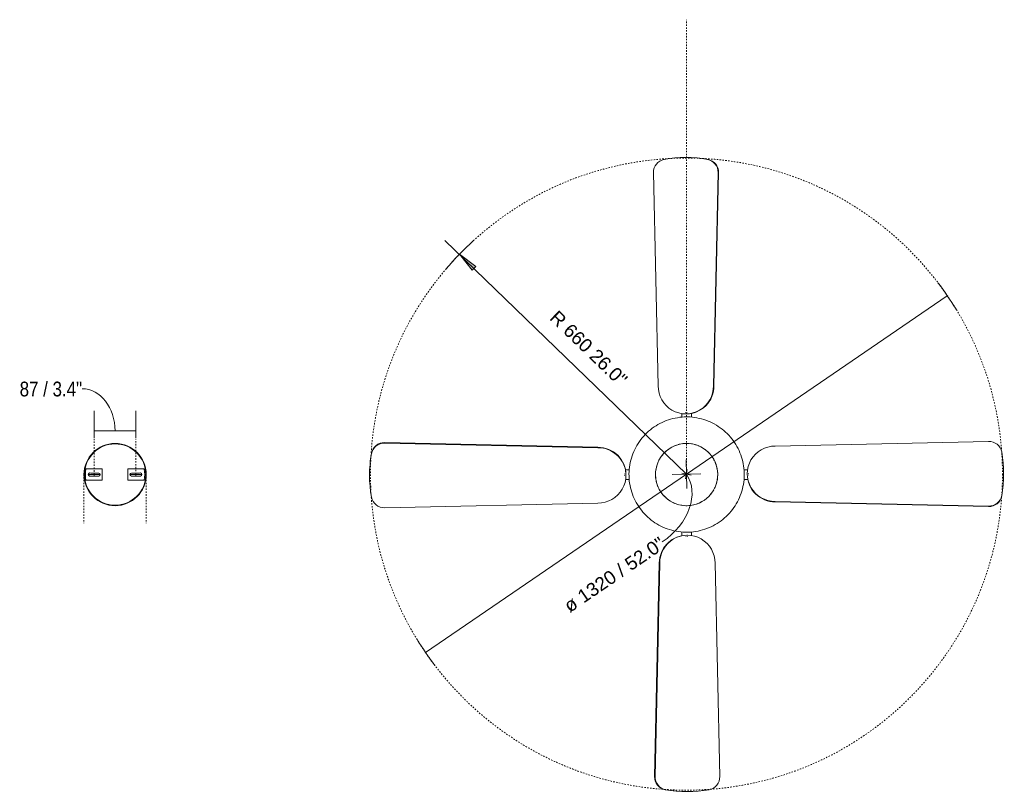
# Model space of a CAD drawing. Header units: millimetres. Extents: x 5694 to 11022, y -2894 to 7544.
# Tile 33 of 33: x 8966 to 11022, y 5931 to 7544. Entities that reach past the tile are written whole.
import ezdxf

# ---------------------------------------------------------------- set-up
doc = ezdxf.new("R2010")
doc.units = ezdxf.units.MM
doc.linetypes.add('Dash', pattern=[6, 3, -3])
doc.layers.add('A-ANNO-DIMS', color=7, linetype='Dash', lineweight=9, true_color=0xd2d2d2)
doc.layers.add('A-ANNO-DIMS-14', color=7, linetype='Continuous', lineweight=9)
doc.layers.add('E-LITE-EQPM', color=7, linetype='Continuous', lineweight=20)
doc.styles.add('Arial', font='arial.ttf', dxfattribs={"height": 28})
doc.styles.add('Arial Narrow', font='ARIALN.TTF', dxfattribs={"height": 30.8})
doc.dimstyles.new('Diameter_-_3mm_Arial', dxfattribs={"dimscale": 304.8, "dimtxt": 28.567263, "dimasz": 0, "dimexe": 0.110236, "dimexo": 0, "dimgap": 0.068898, "dimtad": 1, "dimjust": 3, "dimdec": 0, "dimzin": 0, "dimdsep": 46, "dimtxsty": 'Arial', "dimblk1": 'NONE', "dimblk2": 'NONE', "dimsah": 1, "dimcen": 0.09, "dimadec": 0, "dimazin": 0, "dimtfac": 1, "dimtdec": 4, "dimtix": 1, "dimtmove": 0, "dimatfit": 2, "dimfxl": 1, "dimtvp": 1, "dimtolj": 1, "dimtzin": 0, "dimarcsym": 2})
doc.dimstyles.new('FARO_-_2_2mm_Arial_Narrow_mm_Inch_Right_1', dxfattribs={"dimscale": 304.8, "dimtxt": 31.521674, "dimasz": 0, "dimexe": 0.137795, "dimexo": 0.0625, "dimgap": 0.022966, "dimtad": 1, "dimdec": 0, "dimzin": 0, "dimdsep": 46, "dimtxsty": 'Arial Narrow', "dimblk1": 'NONE', "dimblk2": 'NONE', "dimsah": 1, "dimcen": 0.09, "dimadec": 0, "dimazin": 0, "dimtfac": 1, "dimtdec": 4, "dimtix": 1, "dimtmove": 1, "dimatfit": 3, "dimfxl": 0.045932, "dimfxlon": 1, "dimtvp": 1, "dimtolj": 1, "dimtzin": 0, "dimarcsym": 2})
doc.dimstyles.new('Radial_-_3mm_Arial', dxfattribs={"dimscale": 304.8, "dimtxt": 28.567263, "dimasz": 0.137795, "dimexe": 0.137795, "dimexo": 0, "dimgap": 0.080381, "dimtad": 1, "dimjust": 3, "dimdec": 0, "dimzin": 0, "dimdsep": 46, "dimtxsty": 'Arial', "dimsah": 1, "dimcen": 0.09, "dimdle": 0.137795, "dimadec": 0, "dimazin": 0, "dimtfac": 1, "dimtdec": 4, "dimtix": 1, "dimtmove": 0, "dimatfit": 2, "dimfxl": 1, "dimtvp": 1, "dimtfill": 1, "dimtolj": 1, "dimtzin": 0, "dimarcsym": 2})

# ---------------------------------------------------------------- blocks, each defined once
blk = doc.blocks.new('33711 - 33711 YAKARTA Old gold ceiling fan-527636-Planta_PDF')
at = {"layer": 'E-LITE-EQPM'}
for p, q in [((0.7, 662.2), (1.7, 662.2)), ((-66.9, 630.6), (-57.1, 185.3)), ((-56.1, 185.3), (-65.8, 630.6)), ((69.3, 630.6), (59.5, 185.3)), ((-57.1, 185.3), (-56.1, 185.3)), ((-10, 119.8), (-10, 127.7)), ((-0.6, 129.5), (-1.3, 129.5)), ((1.7, 126.6), (0.7, 126.6)), ((2, 129.5), (1.3, 129.5)), ((10, 127.2), (10, 119.8)), ((-630.6, 69.3), (-185.3, 59.5)), ((630.6, 66.9), (185.3, 57.1)), ((185.3, 56.1), (630.6, 65.8)), ((185.3, 57.1), (185.3, 56.1)), ((-662.2, 0.7), (-662.2, 1.7)), ((-129.5, 2), (-129.5, 1.3)), ((-127.2, 10), (-119.9, 10)), ((-126.6, 1.7), (-126.6, 0.7)), ((119.9, 10), (127.7, 10)), ((129.5, 0.6), (129.5, 1.3)), ((-129.5, -0.6), (-129.5, -1.3)), ((-119.9, -10), (-127.7, -10)), ((127.2, -10), (119.9, -10)), ((126.6, -1.7), (126.6, -0.7)), ((129.5, -2), (129.5, -1.3)), ((662.2, -0.7), (662.2, -1.7)), ((-185.3, -56.1), (-630.6, -65.8)), ((-630.6, -66.9), (-185.3, -57.1)), ((-185.3, -57.1), (-185.3, -56.1)), ((630.6, -69.3), (185.3, -59.5)), ((-10, -127.2), (-10, -119.8)), ((10, -119.8), (10, -127.7)), ((-2, -129.5), (-1.3, -129.5)), ((-1.7, -126.6), (-0.7, -126.6)), ((0.6, -129.5), (1.3, -129.5)), ((-69.3, -630.6), (-59.5, -185.3)), ((56.1, -185.3), (65.8, -630.6)), ((57.1, -185.3), (56.1, -185.3)), ((66.9, -630.6), (57.1, -185.3)), ((-0.7, -662.2), (-1.7, -662.2))]:
    blk.add_line(p, q, dxfattribs=at)
at = {"layer": 'E-LITE-EQPM', "flags": 128}
for points in [[(0, -120.4), (-4.8, -120.3), (-9.6, -120), (-14.4, -119.5), (-19.2, -118.8), (-23.9, -118), (-28.6, -116.9), (-33.3, -115.7), (-37.9, -114.3), (-42.4, -112.7), (-46.9, -110.9), (-51.3, -108.9), (-55.6, -106.8), (-59.8, -104.5), (-63.9, -102), (-68, -99.4), (-71.9, -96.6), (-75.7, -93.6), (-79.4, -90.5), (-82.9, -87.3), (-86.4, -83.9), (-89.6, -80.4), (-92.8, -76.7), (-95.8, -72.9), (-98.6, -69), (-101.3, -65), (-103.8, -60.9), (-106.2, -56.7), (-108.4, -52.5), (-110.4, -48.1), (-112.2, -43.6), (-113.9, -39.1), (-115.3, -34.5), (-116.6, -29.9), (-117.7, -25.2), (-118.6, -20.5), (-119.4, -15.7), (-119.9, -10.9), (-120.2, -6.1), (-120.4, -1.3), (-120.3, 3.5), (-120.1, 8.3), (-119.7, 13.1), (-119, 17.9), (-118.2, 22.6), (-117.2, 27.4), (-116.1, 32), (-114.7, 36.6), (-113.1, 41.2), (-111.4, 45.7), (-109.5, 50.1), (-107.4, 54.4), (-105.1, 58.7), (-102.7, 62.8), (-100.1, 66.9), (-97.3, 70.8), (-94.4, 74.7), (-91.4, 78.4), (-88.2, 82), (-84.8, 85.4), (-81.3, 88.8), (-77.7, 92), (-74, 95), (-70.1, 97.9), (-66.1, 100.6), (-62.1, 103.2), (-57.9, 105.6), (-53.6, 107.8), (-49.3, 109.8), (-44.8, 111.7), (-40.3, 113.4), (-35.8, 115), (-31.1, 116.3), (-26.5, 117.4), (-21.7, 118.4), (-17, 119.2), (-12.2, 119.8), (-7.4, 120.2), (-2.6, 120.4), (0, 120.4)], [(0, 120.4), (4.8, 120.3), (9.6, 120), (14.4, 119.5), (19.2, 118.8), (23.9, 118), (28.6, 116.9), (33.3, 115.7), (37.9, 114.3), (42.4, 112.7), (46.9, 110.9), (51.3, 108.9), (55.6, 106.8), (59.8, 104.5), (63.9, 102), (68, 99.4), (71.9, 96.6), (75.7, 93.6), (79.4, 90.5), (82.9, 87.3), (86.4, 83.9), (89.6, 80.4), (92.8, 76.7), (95.8, 72.9), (98.6, 69), (101.3, 65), (103.8, 60.9), (106.2, 56.7), (108.4, 52.5), (110.4, 48.1), (112.2, 43.6), (113.9, 39.1), (115.3, 34.5), (116.6, 29.9), (117.7, 25.2), (118.6, 20.5), (119.4, 15.7), (119.9, 10.9), (120.2, 6.1), (120.4, 1.3), (120.3, -3.5), (120.1, -8.3), (119.7, -13.1), (119, -17.9), (118.2, -22.6), (117.2, -27.4), (116.1, -32), (114.7, -36.6), (113.1, -41.2), (111.4, -45.7), (109.5, -50.1), (107.4, -54.4), (105.1, -58.7), (102.7, -62.8), (100.1, -66.9), (97.3, -70.8), (94.4, -74.7), (91.4, -78.4), (88.2, -82), (84.8, -85.4), (81.3, -88.8), (77.7, -92), (74, -95), (70.1, -97.9), (66.1, -100.6), (62.1, -103.2), (57.9, -105.6), (53.6, -107.8), (49.3, -109.8), (44.8, -111.7), (40.3, -113.4), (35.8, -115), (31.1, -116.3), (26.5, -117.4), (21.7, -118.4), (17, -119.2), (12.2, -119.8), (7.4, -120.2), (2.6, -120.4), (0, -120.4)]]:
    blk.add_lwpolyline(points, dxfattribs=at)
at = {"layer": 'E-LITE-EQPM'}
for start, end in [(104.4556, 108.5045), (96.9121, 100.9054), (90, 93.441), (89.4655, 90), (81.9223, 85.8464), (74.4755, 78.3764), (134.4389, 138.6118), (126.8938, 131.011), (119.4465, 123.5628), (111.9024, 115.9616), (66.9323, 70.7885), (59.485, 63.3153), (51.9414, 55.7358), (44.4933, 48.2618), (36.949, 40.6917), (156.8824, 161.0771), (149.4333, 153.6483), (141.887, 146.0504), (29.6255, 33.2195), (21.9545, 25.6594), (179.4269, 183.8255), (171.8457, 176.1678), (164.4324, 168.5253), (14.5042, 18.1914), (6.9923, 10.543), (359.5034, 3.3146), (186.9158, 191.0011), (194.4311, 198.6622), (344.5081, 348.0547), (351.924, 355.7288), (201.8841, 206.0675), (209.4355, 213.6341), (216.8897, 221.0352), (321.9516, 325.6765), (329.5021, 333.2054), (336.9562, 340.6498), (224.442, 228.5918), (231.8973, 235.9911), (239.4503, 243.4981), (246.9064, 250.9384), (291.9363, 295.7654), (299.4888, 303.2908), (306.9448, 310.7159), (314.4964, 318.2418), (254.4598, 258.4772), (261.9164, 265.8805), (269.4699, 270), (270, 273.4127), (276.9266, 280.8215), (284.4797, 288.3491)]:
    blk.add_arc((0, 0), 65, start, end, dxfattribs=at)
for centre, major_axis, start_param, end_param in [((-40, 631.2), (0, 27.3), 0.176499, 1.593095), ((-38.9, 631.2), (0, 27.3), 0.176499, 1.593095), ((0.7, 399.6), (0, 262.6), 0.08825, 0.176499), ((1.7, 399.6), (0, 262.6), 6.106686, 6.459684), ((42.4, 631.2), (0, 27.3), 4.690091, 6.106686), ((0.7, 185.3), (0, 58.7), 1.570796, 3.141593), ((1.7, 185.3), (0, 58.7), 1.570796, 4.712389), ((-631.2, 42.4), (27.3, 0), 1.548498, 2.965093), ((631.2, 40), (27.3, 0), 0.176499, 1.593095), ((631.2, 38.9), (27.3, 0), 0.176499, 1.593095), ((-399.6, 1.7), (262.6, 0), 2.965093, 3.318092), ((-185.3, 1.7), (58.7, 0), 4.712389, 7.853982), ((185.3, -0.7), (-58.7, 0), 4.712389, 6.283185), ((185.3, -1.7), (58.7, 0), 1.570796, 4.712389), ((399.6, -0.7), (262.6, 0), 0.08825, 0.176499), ((399.6, -1.7), (262.6, 0), 6.106686, 6.459684), ((-185.3, 0.7), (-58.7, 0), 1.570796, 3.141593), ((-399.6, 0.7), (262.6, 0), 3.229842, 3.318092), ((-631.2, -38.9), (27.3, 0), 3.318092, 4.734687), ((-631.2, -40), (27.3, 0), 3.318092, 4.734687), ((631.2, -42.4), (27.3, 0), 4.690091, 6.106686), ((-1.7, -185.3), (0, 58.7), 4.712389, 7.853982), ((-0.7, -185.3), (0, 58.7), 4.712389, 6.283185), ((-42.4, -631.2), (0, 27.3), 1.548498, 2.965093), ((38.9, -631.2), (0, 27.3), 3.318092, 4.734687), ((40, -631.2), (0, 27.3), 3.318092, 4.734687), ((-1.7, -399.6), (0, 262.6), 2.965093, 3.318092), ((-0.7, -399.6), (0, 262.6), 3.229842, 3.318092)]:
    blk.add_ellipse(centre, major_axis=major_axis, ratio=0.984808, start_param=start_param, end_param=end_param, dxfattribs=at)
blk = doc.blocks.new('DIMBLOCK8-Planta_PDF Fixing Holes')
at = {"layer": 'A-ANNO-DIMS-14', "color": 251, "true_color": 0x5b5b5b, "transparency": 16777216}
for p, q in [((9121.4, 6671.1), (9121.4, 6727.1)), ((9208.4, 6671.1), (9208.4, 6727.1)), ((9121.4, 6685.1), (9208.4, 6685.1)), ((9121.4, 6685.1), (9121.4, 6671.1)), ((9208.4, 6685.1), (9208.4, 6671.1))]:
    blk.add_line(p, q, dxfattribs=at)
blk.add_ellipse((9096.2, 6685.1), major_axis=(0, 88.3), ratio=0.777405, start_param=4.712389, end_param=6.283185, dxfattribs=at)
at = {"layer": 'A-ANNO-DIMS-14', "color": 0, "transparency": 16777216, "insert": (8965.6, 6788.1), "char_height": 30.8, "width": 156.708, "attachment_point": 1, "line_spacing_factor": 0.974696, "style": 'Arial Narrow'}
blk.add_mtext('87 / 3.4"', dxfattribs=at)
blk = doc.blocks.new('_None')
blk = doc.blocks.new('DIMBLOCK9-Planta_PDF')
at = {"layer": 'A-ANNO-DIMS-14', "color": 8, "true_color": 0x787878, "transparency": 16777216}
for p, q in [((10358.2, 6595), (10903, 6967.4)), ((10356.4, 6585.2), (10360, 6604.7)), ((10358.2, 6595), (9813.4, 6222.5)), ((10348.5, 6596.8), (10367.9, 6593.1))]:
    blk.add_line(p, q, dxfattribs=at)
for start, end in [(31.441, 37.2748), (211.441, 217.2748)]:
    blk.add_arc((10358.2, 6595), 660, start, end, dxfattribs=at)
blk.add_ellipse((10257.9, 6526.4), major_axis=(100.3, 68.6), ratio=0.727559, start_param=4.712389, end_param=6.283185, dxfattribs=at)
at = {"layer": 'A-ANNO-DIMS-14', "color": 0, "transparency": 16777216, "insert": (10098.7, 6327.9), "char_height": 28, "width": 292.177, "attachment_point": 1, "rotation": 34.3579, "line_spacing_factor": 0.941778, "style": 'Arial'}
blk.add_mtext('ø 1320 / 52.0"', dxfattribs=at)
blk = doc.blocks.new('DIMBLOCK10-Planta_PDF')
at = {"layer": 'A-ANNO-DIMS-14', "transparency": 16777216}
blk.add_hatch(color=256, dxfattribs=at).paths.add_polyline_path([(9884, 7054), (9910.3, 7020.8), (9918, 7028.8)])
for p, q in [((10358.2, 6595), (9853.8, 7083.2)), ((9884, 7054), (9910.3, 7020.8)), ((9918, 7028.8), (9884, 7054)), ((9910.3, 7020.8), (9918, 7028.8)), ((10357.7, 6624.6), (10358.7, 6565.3)), ((10328.5, 6594.5), (10387.9, 6595.4))]:
    blk.add_line(p, q, dxfattribs=at)
blk.add_arc((10358.2, 6595), 660, 132.2855, 139.5777, dxfattribs=at)
at = {"layer": 'A-ANNO-DIMS-14', "color": 0, "transparency": 16777216, "insert": (10090, 6939.3), "char_height": 28, "width": 245.239, "attachment_point": 1, "rotation": 315.9316, "line_spacing_factor": 0.941778, "style": 'Arial', "bg_fill": 3, "box_fill_scale": 1.25, "bg_fill_color": 256, "bg_fill_true_color": 13158600, "bg_fill_transparency": 0}
blk.add_mtext('R 660 26.0"', dxfattribs=at)

msp = doc.modelspace()

# ---------------------------------------------------------------- linework, layer by layer
at = {"layer": 'A-ANNO-DIMS'}
for p, q in [((10358.2, 6595), (10358.2, 7544)), ((9121.4, 6594.1), (9121.4, 6669)), ((9208.4, 6595), (9208.4, 6669)), ((9099.9, 6595), (9099.9, 6492.9)), ((9229.8, 6595), (9229.8, 6492.9))]:
    msp.add_line(p, q, dxfattribs=at)
msp.add_circle((10358.2, 6595), 660, dxfattribs=at)
at = {"layer": 'E-LITE-EQPM'}
for p, q in [((9138.2, 6606.1), (9104, 6606.1)), ((9138.2, 6582.1), (9138.2, 6606.1)), ((9225.7, 6606.1), (9191.5, 6606.1)), ((9191.5, 6606.1), (9191.5, 6582.1)), ((9104, 6582.1), (9138.2, 6582.1)), ((9133.9, 6594.1), (9108.9, 6594.1)), ((9114, 6597.2), (9130.8, 6597.2)), ((9130.8, 6591), (9114, 6591)), ((9121.4, 6591), (9121.4, 6597.2)), ((9191.5, 6582.1), (9225.7, 6582.1)), ((9195.9, 6594.1), (9220.9, 6594.1)), ((9199, 6597.2), (9215.7, 6597.2)), ((9215.7, 6591), (9199, 6591)), ((9208.4, 6591), (9208.4, 6597.2))]:
    msp.add_line(p, q, dxfattribs=at)
at = {"layer": 'E-LITE-EQPM', "color": 253, "true_color": 0xaaaaaa}
for radius, start, end in [(65, 0, 180), (64, 0, 180), (65, 180, 0), (64, 180, 0)]:
    msp.add_arc((9164.9, 6594.1), radius, start, end, dxfattribs=at)
at = {"layer": 'E-LITE-EQPM'}
for centre, radius, start, end in [((10358.5, 6594.1), 65, 1.0544, 181.0544), ((9164.9, 6594.1), 62, 168.8401, 191.1599), ((9164.9, 6594.1), 62, 348.8401, 11.1599), ((9112.4, 6594.1), 3.5, 62.3396, 297.6604), ((9130.8, 6594.1), 3.1, 270, 90), ((9199, 6594.1), 3.1, 90, 270), ((9217.4, 6594.1), 3.5, 242.3396, 117.6604), ((10358.5, 6594.1), 65, 181.0544, 1.0544)]:
    msp.add_arc(centre, radius, start, end, dxfattribs=at)

# ---------------------------------------------------------------- block references
at = {"layer": 'E-LITE-EQPM', "extrusion": (0, 0, -1)}
msp.add_blockref('33711 - 33711 YAKARTA Old gold ceiling fan-527636-Planta_PDF', (-10358.5, 6594.1), dxfattribs=at)

# ---------------------------------------------------------------- dimensions: what is measured, and where the dimension line sits
at = {"layer": 'A-ANNO-DIMS', "color": 8, "linetype": 'Continuous', "true_color": 0x787878}
dim = msp.add_diameter_dim_2p(p1=(10903, 6967.4), p2=(9813.4, 6222.5), dimstyle='Diameter_-_3mm_Arial', override={"dimpost": 'ø<>'}, dxfattribs=at)
dim.commit()
dim.dimension.update_dxf_attribs({"geometry": 'DIMBLOCK9-Planta_PDF', "text_midpoint": (10336.1, 6627.3)})
at = {"layer": 'A-ANNO-DIMS', "color": 251, "linetype": 'Continuous', "true_color": 0x5b5b5b}
dim = msp.add_linear_dim(base=(9208.4, 6685.1), p1=(9121.4, 6671.1), p2=(9208.4, 6671.1), dimstyle='FARO_-_2_2mm_Arial_Narrow_mm_Inch_Right_1', override={"dimpost": '<>', "dimfxl": 87}, dxfattribs=at)
dim.commit()
dim.dimension.update_dxf_attribs({"geometry": 'DIMBLOCK8-Planta_PDF Fixing Holes', "text_midpoint": (9044, 6767.6), "dimtype": 160})

# ---------------------------------------------------------------- next in the draw order: dimensions: what is measured, and where the dimension line sits
at = {"layer": 'A-ANNO-DIMS', "color": 7, "linetype": 'Continuous'}
dim = msp.add_radius_dim(center=(10358.2, 6595), mpoint=(9884, 7054), dimstyle='Radial_-_3mm_Arial', override={"dimpost": 'R<>'}, dxfattribs=at)
dim.commit()
dim.dimension.update_dxf_attribs({"geometry": 'DIMBLOCK10-Planta_PDF', "text_midpoint": (10165.7, 6840.4)})

doc.saveas('drawing.dxf')
